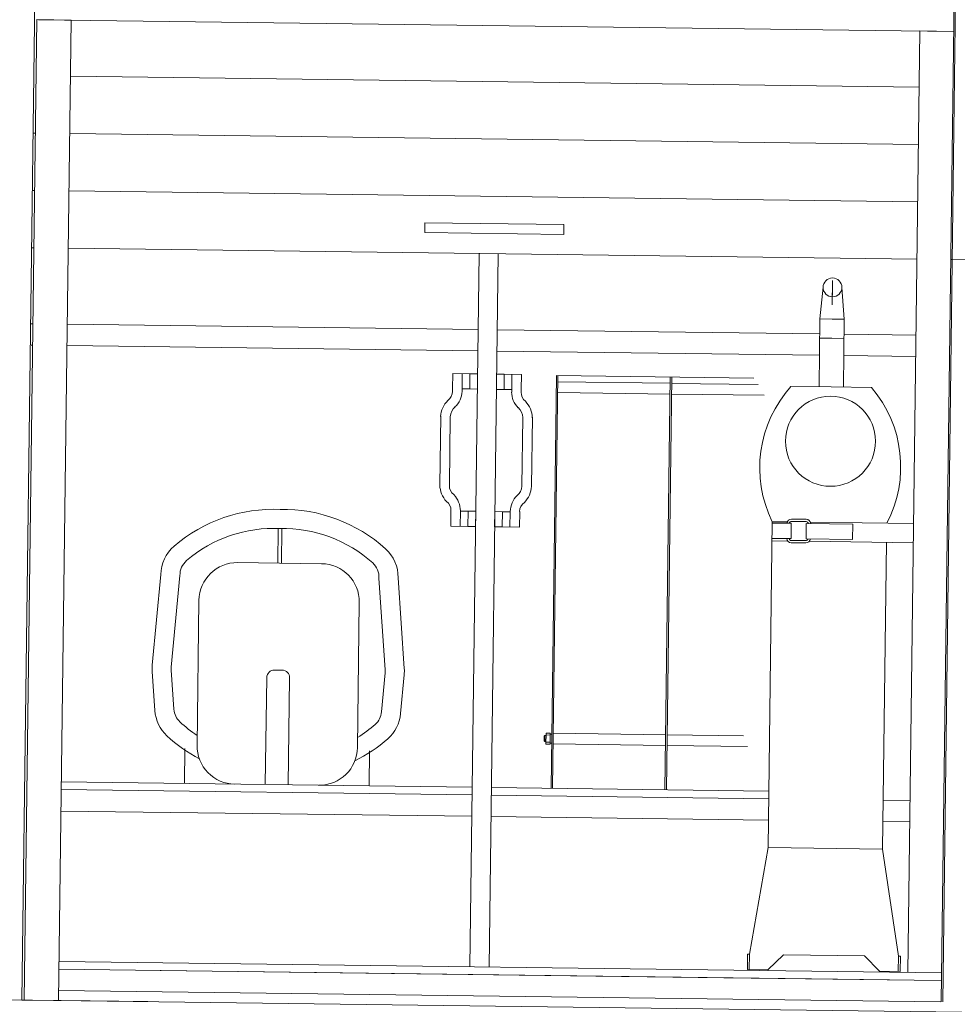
# Model space of a CAD drawing. Header units: metres. Extents: x -52 to 321, y -8 to 26.
# Tile 143 of 256: x -23.5 to -22.27, y 0.72 to 2. Entities that reach past the tile are written whole.
import ezdxf

# ---------------------------------------------------------------- set-up
doc = ezdxf.new("R2010")
doc.units = ezdxf.units.M
doc.header["$MEASUREMENT"] = 0

msp = doc.modelspace()

# ---------------------------------------------------------------- linework, layer by layer
at = {"color": 7, "linetype": 'Continuous', "lineweight": 13}
for p, q in [((-23.4773, 2.1564), (-23.4957, 0.7225)), ((-22.2756, 2.138), (-22.2938, 0.72)), ((-22.2736, 2.1409), (-22.2918, 0.72)), ((-22.2775, 1.9882), (-23.4738, 2.0035)), ((-22.3224, 1.9153), (-23.4318, 1.9296)), ((-23.4777, 1.8553), (-23.4802, 1.8553)), ((-22.3234, 1.8404), (-23.4327, 1.8547)), ((-23.4786, 1.7804), (-23.4811, 1.7804)), ((-22.3243, 1.7656), (-23.4337, 1.7798)), ((-23.4796, 1.7055), (-23.4821, 1.7055)), ((-22.3253, 1.6907), (-23.4347, 1.7049)), ((-22.8979, 1.698), (-22.9099, 0.7659)), ((-22.873, 1.6977), (-22.8849, 0.7656)), ((-22.2594, 1.6898), (-22.2803, 1.6901)), ((-22.4358, 1.6628), (-22.4362, 1.6309)), ((-22.4482, 1.6541), (-22.4524, 1.6125)), ((-22.4358, 1.6558), (-22.4362, 1.6309)), ((-22.4235, 1.6534), (-22.4205, 1.6121)), ((-22.4535, 1.5238), (-22.4524, 1.6125)), ((-22.4364, 1.6123), (-22.4524, 1.6125)), ((-22.4364, 1.6123), (-22.4205, 1.6121)), ((-22.4216, 1.5234), (-22.4205, 1.6121)), ((-23.4834, 1.6062), (-23.4809, 1.6061)), ((-23.4359, 1.6056), (-22.8992, 1.5987)), ((-22.8743, 1.5984), (-22.4526, 1.5929)), ((-22.4367, 1.5873), (-22.4527, 1.5875)), ((-22.4367, 1.5873), (-22.4208, 1.5871)), ((-22.4207, 1.5925), (-22.3266, 1.5913)), ((-23.4837, 1.5782), (-23.4812, 1.5782)), ((-23.4363, 1.5776), (-22.8996, 1.5707)), ((-22.8746, 1.5704), (-22.453, 1.565)), ((-22.4211, 1.5646), (-22.3269, 1.5634)), ((-22.9327, 1.5213), (-22.9324, 1.5412)), ((-22.9324, 1.5412), (-22.9099, 1.5409)), ((-22.9202, 1.5211), (-22.9199, 1.5411)), ((-22.9099, 1.5409), (-22.9102, 1.521)), ((-22.9102, 1.521), (-22.9099, 1.5409)), ((-22.9099, 1.5409), (-22.9, 1.5408)), ((-22.9002, 1.5208), (-22.9, 1.5408)), ((-22.8752, 1.5205), (-22.875, 1.5405)), ((-22.865, 1.5404), (-22.875, 1.5405)), ((-22.865, 1.5404), (-22.8653, 1.5204)), ((-22.8653, 1.5204), (-22.865, 1.5404)), ((-22.8425, 1.5401), (-22.865, 1.5404)), ((-22.8553, 1.5203), (-22.855, 1.5402)), ((-22.8428, 1.5201), (-22.8425, 1.5401)), ((-22.7968, 1.5384), (-22.8037, 0.9992)), ((-22.7948, 1.5384), (-22.8018, 0.9992)), ((-22.5386, 1.5351), (-22.7968, 1.5384)), ((-22.648, 1.5365), (-22.655, 0.9973)), ((-22.646, 1.5365), (-22.653, 0.9973)), ((-22.9327, 1.5213), (-22.9327, 1.5179)), ((-22.9202, 1.5211), (-22.9202, 1.5177)), ((-22.9102, 1.521), (-22.9202, 1.5211)), ((-22.9002, 1.5208), (-22.9102, 1.521)), ((-22.8752, 1.5205), (-22.8653, 1.5204)), ((-22.8653, 1.5204), (-22.8553, 1.5203)), ((-22.8553, 1.5203), (-22.8553, 1.5169)), ((-22.8428, 1.5201), (-22.8428, 1.5167)), ((-22.6481, 1.5284), (-22.7949, 1.5302)), ((-22.5329, 1.5269), (-22.6462, 1.5283)), ((-22.4902, 1.5243), (-22.4375, 1.5236)), ((-22.3849, 1.5229), (-22.4375, 1.5236)), ((-22.7951, 1.5163), (-22.6483, 1.5144)), ((-22.6463, 1.5143), (-22.5254, 1.5128)), ((-22.9481, 1.4856), (-22.9493, 1.3952)), ((-22.9356, 1.4848), (-22.9368, 1.3951)), ((-22.8408, 1.4836), (-22.8419, 1.3939)), ((-22.8283, 1.4841), (-22.8294, 1.3937)), ((-22.935, 1.3415), (-22.9347, 1.3615)), ((-22.9347, 1.3615), (-22.9347, 1.362)), ((-22.9225, 1.3414), (-22.9222, 1.3613)), ((-22.9222, 1.3613), (-22.9222, 1.3618)), ((-22.9222, 1.3613), (-22.9122, 1.3612)), ((-22.9122, 1.3612), (-22.9125, 1.3412)), ((-22.9125, 1.3412), (-22.9122, 1.3612)), ((-22.9122, 1.3612), (-22.9023, 1.3611)), ((-22.9025, 1.3411), (-22.9023, 1.3611)), ((-22.8776, 1.3408), (-22.8773, 1.3608)), ((-22.8673, 1.3606), (-22.8773, 1.3608)), ((-22.8673, 1.3606), (-22.8676, 1.3407)), ((-22.8676, 1.3407), (-22.8673, 1.3606)), ((-22.8573, 1.3605), (-22.8673, 1.3606)), ((-22.8576, 1.3405), (-22.8573, 1.3605)), ((-22.8573, 1.3605), (-22.8573, 1.361)), ((-22.8451, 1.3404), (-22.8448, 1.3603)), ((-22.8448, 1.3603), (-22.8448, 1.3608)), ((-23.1606, 1.3387), (-23.1612, 1.2935)), ((-23.1556, 1.3387), (-23.1562, 1.2934)), ((-22.9125, 1.3412), (-22.935, 1.3415)), ((-22.9025, 1.3411), (-22.9125, 1.3412)), ((-22.8776, 1.3408), (-22.8676, 1.3407)), ((-22.8676, 1.3407), (-22.8451, 1.3404)), ((-22.5147, 1.3475), (-22.5202, 0.9217)), ((-22.495, 1.3472), (-22.5147, 1.3475)), ((-22.5147, 1.3458), (-22.4898, 1.3455)), ((-22.4898, 1.3455), (-22.4901, 1.3255)), ((-22.4894, 1.348), (-22.4704, 1.3477)), ((-22.4893, 1.351), (-22.4704, 1.3507)), ((-22.4701, 1.3452), (-22.4704, 1.3252)), ((-22.4701, 1.3452), (-22.4093, 1.3444)), ((-22.3297, 1.3451), (-22.4648, 1.3468)), ((-22.4093, 1.3444), (-22.4096, 1.3245)), ((-22.515, 1.3258), (-22.4901, 1.3255)), ((-22.4943, 1.3222), (-22.515, 1.3225)), ((-22.4897, 1.323), (-22.4707, 1.3228)), ((-22.4897, 1.32), (-22.4708, 1.3198)), ((-22.4704, 1.3252), (-22.4096, 1.3245)), ((-22.33, 1.3201), (-22.4662, 1.3219)), ((-22.3652, 1.3206), (-22.3704, 0.9198)), ((-23.1038, 1.2927), (-23.2136, 1.2941)), ((-23.2642, 1.2448), (-23.2666, 1.0551)), ((-23.0569, 1.0524), (-23.0545, 1.2421)), ((-23.1655, 1.1537), (-23.1555, 1.1536)), ((-23.1756, 1.1438), (-23.1774, 1.004)), ((-23.1456, 1.1434), (-23.1474, 1.0036)), ((-22.8119, 1.0682), (-22.8129, 1.0672)), ((-22.812, 1.0602), (-22.8119, 1.0682)), ((-22.8119, 1.0682), (-22.8104, 1.0682)), ((-22.8105, 1.057), (-22.8103, 1.0714)), ((-22.8103, 1.0714), (-22.8048, 1.0713)), ((-22.8103, 1.0689), (-22.8049, 1.0688)), ((-22.8048, 1.0713), (-22.805, 1.0569)), ((-22.8048, 1.0701), (-22.8028, 1.0701)), ((-22.654, 1.0692), (-22.8008, 1.0711)), ((-22.5522, 1.0679), (-22.652, 1.0692)), ((-22.8129, 1.0612), (-22.8129, 1.0672)), ((-22.812, 1.0602), (-22.8129, 1.0612)), ((-22.812, 1.0602), (-22.8105, 1.0602)), ((-22.805, 1.0594), (-22.8105, 1.0595)), ((-22.805, 1.0569), (-22.8105, 1.057)), ((-22.805, 1.0581), (-22.803, 1.0581)), ((-22.801, 1.0571), (-22.6542, 1.0552)), ((-22.6522, 1.0552), (-22.5469, 1.0538)), ((-23.2826, 1.0512), (-23.2831, 1.0054)), ((-23.041, 1.0481), (-23.0416, 1.0023)), ((-23.4441, 1.0075), (-22.9069, 1.0006)), ((-23.4442, 0.9975), (-22.907, 0.9906)), ((-22.8819, 1.0002), (-22.5192, 0.9956)), ((-22.8821, 0.9902), (-22.5194, 0.9856)), ((-22.3696, 0.9837), (-22.3344, 0.9832)), ((-23.4446, 0.9695), (-22.9074, 0.9626)), ((-22.8824, 0.9623), (-22.5197, 0.9576)), ((-22.3699, 0.9557), (-22.3347, 0.9553)), ((-22.5444, 0.7822), (-22.5202, 0.9217)), ((-22.3704, 0.9198), (-22.5202, 0.9217)), ((-22.3497, 0.7797), (-22.3704, 0.9198)), ((-22.2933, 0.758), (-23.4471, 0.7728)), ((-22.5472, 0.7623), (-22.5469, 0.7823)), ((-22.5444, 0.7822), (-22.5469, 0.7823)), ((-22.5447, 0.7623), (-22.5444, 0.7822)), ((-22.5204, 0.7619), (-22.5001, 0.7817)), ((-22.394, 0.7803), (-22.5001, 0.7817)), ((-22.3743, 0.7601), (-22.394, 0.7803)), ((-22.35, 0.7598), (-22.3497, 0.7797)), ((-22.3497, 0.7797), (-22.3472, 0.7797)), ((-22.3475, 0.7597), (-22.3472, 0.7797)), ((-22.578, 0.7517), (-23.4473, 0.7628)), ((-23.3149, 0.7611), (-22.3614, 0.7489)), ((-22.3614, 0.7489), (-23.3149, 0.7611)), ((-22.5204, 0.7619), (-22.5472, 0.7623)), ((-22.3475, 0.7597), (-22.3743, 0.7601)), ((-22.2934, 0.748), (-22.578, 0.7517)), ((-22.2948, 0.7201), (-23.4476, 0.7349)), ((-23.5197, 0.7228), (-22.267, 0.7067)), ((-23.5197, 0.7228), (-23.3308, 0.7204)), ((-23.4957, 0.7225), (-23.3308, 0.7204))]:
    msp.add_line(p, q, dxfattribs=at)
for points in [[(-23.4927, 0.7225), (-23.4763, 2.0036), (-23.4313, 2.003), (-23.4478, 0.7219)], [(-22.3372, 0.7586), (-22.3215, 1.9888), (-22.2775, 1.9882)]]:
    msp.add_lwpolyline(points, dxfattribs=at)
msp.add_lwpolyline([(-22.7871, 1.7359), (-22.9688, 1.7383), (-22.9689, 1.7253), (-22.7872, 1.723)], close=True, dxfattribs=at)
for points in [[(-23.2636, 1.0375, -0.065445), (-23.306, 1.0677, -0.190361), (-23.3218, 1.1008), (-23.3253, 1.1518, -0.040644), (-23.3252, 1.1599), (-23.314, 1.2784, -0.215322), (-23.2966, 1.3156, -0.190619), (-23.1578, 1.3636)], [(-23.1578, 1.3636, -0.190619), (-23.0202, 1.3121, -0.215322), (-23.0038, 1.2744), (-22.9957, 1.1557, -0.040644), (-22.9958, 1.1476), (-23.0006, 1.0967, -0.190361), (-23.0172, 1.064, -0.065445), (-23.0603, 1.0349)], [(-23.2664, 1.0682, -0.041186), (-23.289, 1.086, -0.190361), (-23.2969, 1.1025), (-23.3004, 1.1535, -0.040644), (-23.3003, 1.1576), (-23.289, 1.2772, -0.224149), (-23.2803, 1.2967, -0.191767), (-23.1581, 1.3386)], [(-23.1581, 1.3386, -0.191767), (-23.037, 1.2936, -0.224149), (-23.0288, 1.2739), (-23.0206, 1.154, -0.040644), (-23.0206, 1.1499), (-23.0254, 1.0991, -0.190361), (-23.0337, 1.0827, -0.041186), (-23.0567, 1.0655)]]:
    msp.add_lwpolyline(points, format="xyb", dxfattribs=at)
for centre, radius in [((-22.4359, 1.6538), 0.0123), ((-22.4385, 1.4527), 0.0589)]:
    msp.add_circle(centre, radius, dxfattribs=at)
for centre, radius, start, end in [((-22.3717, 1.4178), 0.1593, 138.0457, 206.1913), ((-22.506, 1.4195), 0.1593, 332.3376, 40.4832), ((-22.9158, 1.4832), 0.0324, 134.9069, 176.9356), ((-22.9477, 1.5181), 0.015, 307.1971, 359.2645), ((-22.9477, 1.5181), 0.0275, 311.664, 359.2645), ((-22.8279, 1.5166), 0.0275, 179.2645, 226.8649), ((-22.8279, 1.5166), 0.015, 179.2645, 231.3318), ((-22.9165, 1.4834), 0.0191, 131.5438, 175.9551), ((-22.8599, 1.4827), 0.0191, 2.5739, 46.9852), ((-22.8607, 1.4825), 0.0324, 1.5933, 43.622), ((-22.9164, 1.3963), 0.0329, 181.7859, 222.625), ((-22.9218, 1.3949), 0.015, 179.2645, 233.2115), ((-22.8569, 1.3941), 0.015, 305.3174, 359.2645), ((-22.8623, 1.3956), 0.0329, 315.9039, 356.743), ((-22.9554, 1.3607), 0.0332, 1.9035, 42.0901), ((-22.8242, 1.359), 0.0332, 136.4388, 176.6254), ((-22.9497, 1.3622), 0.015, 359.2645, 52.589), ((-22.8299, 1.3606), 0.015, 125.9399, 179.2645), ((-22.4894, 1.345), 0.00599, 89.2645, 174.8675), ((-22.4894, 1.345), 0.003, 89.2645, 170.4443), ((-22.4704, 1.3448), 0.00599, 3.6615, 89.2645), ((-22.4704, 1.3448), 0.003, 8.0846, 89.2645), ((-22.4897, 1.326), 0.00599, 184.4281, 269.2645), ((-22.4897, 1.326), 0.003, 189.6342, 269.2645), ((-22.4707, 1.3258), 0.00599, 269.2645, 354.1009), ((-22.4707, 1.3258), 0.003, 269.2645, 348.8947), ((-23.2142, 1.2442), 0.0499, 89.2645, 179.2645), ((-23.1044, 1.2428), 0.0499, 359.2645, 89.2645), ((-23.1656, 1.1437), 0.00999, 89.2645, 179.2645), ((-23.1556, 1.1436), 0.00999, 359.2645, 89.2645), ((-23.2167, 1.0545), 0.0499, 179.2645, 269.2645), ((-23.1068, 1.0531), 0.0499, 269.2645, 359.2645)]:
    msp.add_arc(centre, radius, start, end, dxfattribs=at)

doc.saveas('drawing.dxf')
